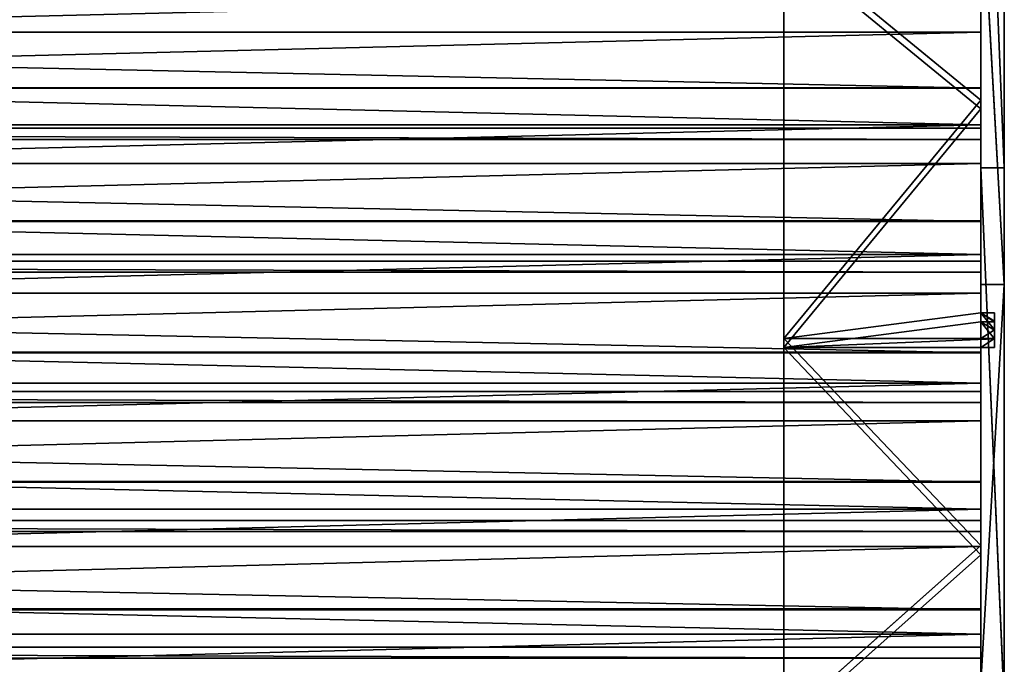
# Model space of a CAD drawing. Extents: x 0 to 1378, y -270 to 1675.
# Tile 55 of 60: x 1128 to 1378, y 1359 to 1523. Entities that reach past the tile are written whole.
import ezdxf

# ---------------------------------------------------------------- set-up
doc = ezdxf.new("R2010")
doc.units = 0
doc.header["$LTSCALE"] = 25.4
doc.layers.get('0').update_dxf_attribs({"color": 13, "linetype": 'CONTINUOUS'})
doc.layers.add('STEEL', color=21, linetype='CONTINUOUS')
doc.layers.add('WOOD', color=220, linetype='CONTINUOUS')

# ---------------------------------------------------------------- blocks, each defined once
blk = doc.blocks.new('LTR020_01_01_L')
at = {"color": 0}
for p, q in [((-533.73, 31.02), (-634.88, -92.53)), ((-634.88, -92.53, -6), (-533.73, 31.02, -6)), ((-533.73, 31.02, -6), (-634.88, -92.53)), ((-533.73, 31.02), (-634.88, -92.53)), ((-533.73, 31.02, -6), (-634.88, -92.53)), ((-634.88, -92.53, -6), (-533.73, 31.02, -6)), ((-664.55, -216.05), (-528.49, -57.18)), ((-528.49, -57.18, -6), (-664.55, -216.05, -6)), ((-664.55, -216.05, -6), (-528.49, -57.18)), ((-664.55, -216.05), (-528.49, -57.18)), ((-664.55, -216.05, -6), (-528.49, -57.18)), ((-528.49, -57.18, -6), (-664.55, -216.05, -6)), ((-634.88, -92.53), (-740.85, -211.98)), ((-740.85, -211.98, -6), (-634.88, -92.53, -6)), ((-740.85, -211.98, -6), (-634.88, -92.53, -6)), ((-740.85, -211.98, -6), (-634.88, -92.53)), ((-634.88, -92.53), (-740.85, -211.98)), ((-740.85, -211.98, -6), (-634.88, -92.53)), ((-634.88, -92.53, -6), (-634.88, -92.53)), ((-634.88, -92.53, -6), (-634.88, -92.53)), ((-808.56, -367.75), (-664.55, -216.05)), ((-664.55, -216.05, -6), (-808.56, -367.75, -6)), ((-808.56, -367.75, -6), (-664.55, -216.05)), ((-808.56, -367.75), (-664.55, -216.05)), ((-808.56, -367.75, -6), (-664.55, -216.05)), ((-664.55, -216.05, -6), (-808.56, -367.75, -6)), ((-664.55, -216.05, -6), (-664.55, -216.05)), ((-664.55, -216.05, -6), (-664.55, -216.05))]:
    blk.add_line(p, q, dxfattribs=at)
at = {"color": 253}
mesh = blk.add_polyface(dxfattribs=at)
corners = [(-356.82, 126.24), (-363.41, 202.97), (-366.76, 126.82), (-362.69, 198.49), (-360.99, 194.29), (-358.39, 190.57), (-355.02, 187.53), (-351.05, 185.32), (-144.32, 95.76), (-346.7, 184.05), (-137.42, 154.03), (69.52, 76.84), (73.18, 135.4), (284.07, 69.54), (284.48, 128.21), (498.7, 73.87), (495.86, 132.48), (706.7, 148.2), (712.78, 89.83), (711.63, 149.35), (716.1, 151.74), (732.51, 94.55), (719.81, 155.18), (722.52, 159.47), (724.04, 164.3), (724.28, 169.36), (-854.31, -335.56), (-853.88, -331.01), (-854.36, -333.26), (-853.74, -337.78), (-852.9, -328.93), (-852.68, -339.82), (-851.48, -327.13), (-851.17, -341.56), (-740.85, -211.98), (-822.41, -368.04), (-820.34, -369.51), (-817.96, -370.4), (-815.43, -370.68), (-812.91, -370.3), (-810.58, -369.3), (-808.56, -367.75), (-664.55, -216.05), (-634.88, -92.53), (-528.49, -57.18), (-533.73, 31.02), (-485.6, 99.32), (-400.74, 108.45), (-444.85, 172.26), (-411.93, 249.06), (-387.2, 328.87), (-394.01, 115.79), (-385.82, 121.47), (-380.51, 346.75), (-376.59, 125.21), (-370.07, 362.73), (-356.38, 376.03), (-363.1, 207.5), (-354.42, 245.66), (-340.12, 386.03), (-342.46, 282.91), (-327.3, 318.99), (-322.07, 392.22), (-324.12, 324.12), (-319.88, 328.41), (-303.1, 394.32), (-314.78, 331.64), (-309.09, 333.64), (-303.1, 334.32), (645.33, 394.32), (645.33, 334.32), (663.42, 392.24), (649.8, 333.81), (654.04, 332.29), (657.83, 329.85), (660.97, 326.61), (663.28, 322.75), (684.65, 273.84), (680.57, 386.11), (695.89, 376.24), (704.63, 224.35), (708.56, 363.15), (723.21, 174.31), (717.93, 347.53), (739.97, 297.08), (750.41, 104.11), (760.58, 246.02), (765.32, 117.87), (779.75, 194.41), (776.26, 134.96), (782.53, 154.26), (783.72, 174.51)]
mesh.append_faces([[corners[k] for k in face] for face in [(26, 27, 28), (88, 90, 91)]], dxfattribs={"vtx0": -1, "color": 253})
mesh.append_faces([[corners[k] for k in face] for face in [(0, 1, 2), (1, 0, 3), (3, 0, 4), (4, 0, 5), (5, 0, 6), (6, 0, 7), (7, 8, 9), (9, 8, 10), (10, 11, 12), (12, 13, 14), (14, 15, 16), (16, 15, 17), (17, 18, 19), (19, 18, 20), (20, 21, 22), (22, 21, 23), (23, 21, 24), (24, 21, 25), (27, 29, 30), (30, 31, 32), (32, 33, 34), (34, 42, 43), (43, 44, 45), (45, 44, 46), (46, 47, 48), (48, 47, 49), (49, 47, 50), (50, 52, 53), (53, 54, 55), (55, 2, 56), (56, 58, 59), (59, 61, 62), (62, 64, 65), (65, 68, 69), (69, 70, 71), (71, 77, 78), (78, 77, 79), (79, 80, 81), (81, 82, 83), (83, 82, 84), (84, 85, 86), (86, 87, 88)]], dxfattribs={"vtx0": -1, "vtx1": -1, "color": 253})
mesh.append_faces([[corners[k] for k in face] for face in [(56, 2, 1), (84, 25, 21)]], dxfattribs={"vtx0": -1, "vtx1": -1, "vtx2": -1, "color": 253})
mesh.append_faces([[corners[k] for k in face] for face in [(7, 0, 8), (10, 8, 11), (12, 11, 13), (14, 13, 15), (17, 15, 18), (20, 18, 21), (27, 26, 29), (30, 29, 31), (32, 31, 33), (34, 33, 35), (34, 35, 36), (34, 36, 37), (34, 37, 38), (34, 38, 39), (34, 39, 40), (34, 40, 41), (34, 41, 42), (43, 42, 44), (46, 44, 47), (50, 47, 51), (50, 51, 52), (53, 52, 54), (55, 54, 2), (56, 1, 57), (56, 57, 58), (59, 58, 60), (59, 60, 61), (62, 61, 63), (62, 63, 64), (65, 64, 66), (65, 66, 67), (65, 67, 68), (69, 68, 70), (71, 70, 72), (71, 72, 73), (71, 73, 74), (71, 74, 75), (71, 75, 76), (71, 76, 77), (79, 77, 80), (81, 80, 82), (84, 82, 25), (84, 21, 85), (86, 85, 87), (88, 87, 89), (88, 89, 90)]], dxfattribs={"vtx0": -1, "vtx2": -1, "color": 253})
mesh = blk.add_polyface(dxfattribs=at)
corners = [(-853.88, -331.01, -6), (-854.31, -335.56, -6), (-854.36, -333.26, -6), (-853.74, -337.78, -6), (-852.9, -328.93, -6), (-852.68, -339.82, -6), (-851.48, -327.13, -6), (-851.17, -341.56, -6), (-740.85, -211.98, -6), (-822.41, -368.04, -6), (-820.34, -369.51, -6), (-817.96, -370.4, -6), (-815.43, -370.68, -6), (-812.91, -370.3, -6), (-810.58, -369.3, -6), (-808.56, -367.75, -6), (-664.55, -216.05, -6), (-634.88, -92.53, -6), (-528.49, -57.18, -6), (-533.73, 31.02, -6), (-485.6, 99.32, -6), (-400.74, 108.45, -6), (-444.85, 172.26, -6), (-411.93, 249.06, -6), (-387.2, 328.87, -6), (-394.01, 115.79, -6), (-385.82, 121.47, -6), (-380.51, 346.75, -6), (-376.59, 125.21, -6), (-370.07, 362.73, -6), (-366.76, 126.82, -6), (-356.38, 376.03, -6), (-363.41, 202.97, -6), (-363.1, 207.5, -6), (-354.42, 245.66, -6), (-340.12, 386.03, -6), (-342.46, 282.91, -6), (-327.3, 318.99, -6), (-322.07, 392.22, -6), (-324.12, 324.12, -6), (-319.88, 328.41, -6), (-303.1, 394.32, -6), (-314.78, 331.64, -6), (-309.09, 333.64, -6), (-303.1, 334.32, -6), (645.33, 394.32, -6), (645.33, 334.32, -6), (663.42, 392.24, -6), (649.8, 333.81, -6), (654.04, 332.29, -6), (657.83, 329.85, -6), (660.97, 326.61, -6), (663.28, 322.75, -6), (684.65, 273.84, -6), (680.57, 386.11, -6), (695.89, 376.24, -6), (704.63, 224.35, -6), (708.56, 363.15, -6), (723.21, 174.31, -6), (717.93, 347.53, -6), (739.97, 297.08, -6), (724.28, 169.36, -6), (732.51, 94.55, -6), (750.41, 104.11, -6), (760.58, 246.02, -6), (765.32, 117.87, -6), (779.75, 194.41, -6), (776.26, 134.96, -6), (782.53, 154.26, -6), (783.72, 174.51, -6), (-356.82, 126.24, -6), (-362.69, 198.49, -6), (-360.99, 194.29, -6), (-358.39, 190.57, -6), (-355.02, 187.53, -6), (-351.05, 185.32, -6), (-144.32, 95.76, -6), (-346.7, 184.05, -6), (-137.42, 154.03, -6), (69.52, 76.84, -6), (73.18, 135.4, -6), (284.07, 69.54, -6), (284.48, 128.21, -6), (498.7, 73.87, -6), (495.86, 132.48, -6), (706.7, 148.2, -6), (712.78, 89.83, -6), (711.63, 149.35, -6), (716.1, 151.74, -6), (719.81, 155.18, -6), (722.52, 159.47, -6), (724.04, 164.3, -6)]
mesh.append_faces([[corners[k] for k in face] for face in [(0, 1, 2), (68, 66, 69)]], dxfattribs={"vtx0": -1, "color": 253})
mesh.append_faces([[corners[k] for k in face] for face in [(1, 0, 3), (3, 4, 5), (5, 6, 7), (7, 8, 9), (9, 8, 10), (10, 8, 11), (11, 8, 12), (12, 8, 13), (13, 8, 14), (14, 8, 15), (15, 8, 16), (16, 17, 18), (18, 20, 21), (21, 24, 25), (25, 24, 26), (26, 27, 28), (28, 29, 30), (32, 31, 33), (33, 31, 34), (34, 35, 36), (36, 35, 37), (37, 38, 39), (39, 38, 40), (40, 41, 42), (42, 41, 43), (43, 41, 44), (44, 45, 46), (46, 47, 48), (48, 47, 49), (49, 47, 50), (50, 47, 51), (51, 47, 52), (52, 47, 53), (53, 55, 56), (56, 57, 58), (58, 60, 61), (62, 60, 63), (63, 64, 65), (65, 66, 67), (67, 66, 68), (70, 75, 76), (76, 78, 79), (79, 80, 81), (81, 82, 83), (83, 85, 86), (86, 88, 62)]], dxfattribs={"vtx0": -1, "vtx1": -1, "color": 253})
mesh.append_faces([[corners[k] for k in face] for face in [(30, 31, 32), (61, 60, 62)]], dxfattribs={"vtx0": -1, "vtx1": -1, "vtx2": -1, "color": 253})
mesh.append_faces([[corners[k] for k in face] for face in [(3, 0, 4), (5, 4, 6), (7, 6, 8), (16, 8, 17), (18, 17, 19), (18, 19, 20), (21, 20, 22), (21, 22, 23), (21, 23, 24), (26, 24, 27), (28, 27, 29), (30, 29, 31), (34, 31, 35), (37, 35, 38), (40, 38, 41), (44, 41, 45), (46, 45, 47), (53, 47, 54), (53, 54, 55), (56, 55, 57), (58, 57, 59), (58, 59, 60), (63, 60, 64), (65, 64, 66), (32, 70, 30), (70, 32, 71), (70, 71, 72), (70, 72, 73), (70, 73, 74), (70, 74, 75), (76, 75, 77), (76, 77, 78), (79, 78, 80), (81, 80, 82), (83, 82, 84), (83, 84, 85), (86, 85, 87), (86, 87, 88), (62, 88, 89), (62, 89, 90), (62, 90, 91), (62, 91, 61)]], dxfattribs={"vtx0": -1, "vtx2": -1, "color": 253})
mesh = blk.add_polyface(dxfattribs=at)
corners = [(-533.73, 31.02, -6), (-634.88, -92.53), (-533.73, 31.02)]
mesh.append_faces([[corners[k] for k in face] for face in [(0, 1, 2)]], dxfattribs={"color": 253})
mesh = blk.add_polyface(dxfattribs=at)
corners = [(-533.73, 31.02, -6), (-634.88, -92.53, -6), (-634.88, -92.53)]
mesh.append_faces([[corners[k] for k in face] for face in [(0, 1, 2)]], dxfattribs={"color": 253})
mesh = blk.add_polyface(dxfattribs=at)
corners = [(-528.49, -57.18), (-664.55, -216.05), (-664.55, -216.05, -6)]
mesh.append_faces([[corners[k] for k in face] for face in [(0, 1, 2)]], dxfattribs={"color": 253})
mesh = blk.add_polyface(dxfattribs=at)
corners = [(-528.49, -57.18), (-664.55, -216.05, -6), (-528.49, -57.18, -6)]
mesh.append_faces([[corners[k] for k in face] for face in [(0, 1, 2)]], dxfattribs={"color": 253})
mesh = blk.add_polyface(dxfattribs=at)
corners = [(-634.88, -92.53, -6), (-740.85, -211.98, -6), (-634.88, -92.53)]
mesh.append_faces([[corners[k] for k in face] for face in [(0, 1, 2)]], dxfattribs={"color": 253})
mesh = blk.add_polyface(dxfattribs=at)
corners = [(-634.88, -92.53), (-740.85, -211.98, -6), (-740.85, -211.98)]
mesh.append_faces([[corners[k] for k in face] for face in [(0, 1, 2)]], dxfattribs={"color": 253})
mesh = blk.add_polyface(dxfattribs=at)
corners = [(-664.55, -216.05), (-808.56, -367.75), (-808.56, -367.75, -6)]
mesh.append_faces([[corners[k] for k in face] for face in [(0, 1, 2)]], dxfattribs={"color": 253})
mesh = blk.add_polyface(dxfattribs=at)
corners = [(-664.55, -216.05), (-808.56, -367.75, -6), (-664.55, -216.05, -6)]
mesh.append_faces([[corners[k] for k in face] for face in [(0, 1, 2)]], dxfattribs={"color": 253})
blk = doc.blocks.new('LTR020_01_04_L')
at = {"color": 0}
for p, q in [((-59.76, -61.25), (-8.42, 2.69)), ((-59.76, -61.25), (-8.42, 2.69)), ((-6.06, 0.84), (-57.44, -63.15)), ((-6.06, 0.84), (-57.44, -63.15)), ((-15.24, -5.95, -50), (-112.4, -124.13, -50)), ((-15.24, -5.95, -50), (-112.4, -124.13, -50)), ((-59.76, -61.25), (-15.24, -5.95, -50)), ((-59.76, -61.25), (-15.24, -5.95, -50)), ((-110.12, -126.08, -50), (-12.88, -7.82, -50)), ((-110.12, -126.08, -50), (-12.88, -7.82, -50)), ((-12.88, -7.82, -50), (-57.44, -63.15)), ((-12.88, -7.82, -50), (-57.44, -63.15)), ((-112.4, -124.13), (-59.76, -61.25)), ((-59.76, -61.25), (-112.4, -124.13, -50)), ((-59.76, -61.25), (-112.4, -124.13, -50)), ((-112.4, -124.13), (-59.76, -61.25)), ((-57.44, -63.15), (-110.12, -126.08, -50)), ((-57.44, -63.15), (-110.12, -126.08, -50)), ((-57.44, -63.15), (-110.12, -126.08)), ((-57.44, -63.15), (-110.12, -126.08)), ((-112.4, -124.13, -50), (-213.95, -238.55, -50)), ((-112.4, -124.13, -50), (-213.95, -238.55, -50)), ((-172.95, -193.4), (-112.4, -124.13, -50)), ((-172.95, -193.4), (-112.4, -124.13, -50)), ((-118.9, -131.72), (-112.4, -124.13, -50)), ((-118.9, -131.72), (-112.4, -124.13, -50)), ((-118.9, -131.72), (-112.4, -124.13)), ((-118.9, -131.72), (-112.4, -124.13)), ((-114.56, -126.66, 3.5), (-112.4, -124.13)), ((-114.56, -126.66, 3.5), (-112.4, -124.13)), ((-112.4, -124.13), (-112.4, -124.13, -50)), ((-112.4, -124.13, 3.5), (-112.4, -124.13)), ((-112.4, -124.13), (-112.4, -124.13, -50)), ((-112.4, -124.13), (-110.12, -126.08)), ((-112.4, -124.13), (-110.12, -126.08)), ((-112.4, -124.13, 3.5), (-112.4, -124.13)), ((-211.75, -240.59, -50), (-110.12, -126.08, -50)), ((-211.75, -240.59, -50), (-110.12, -126.08, -50)), ((-110.12, -126.08, -50), (-170.71, -195.4)), ((-110.12, -126.08, -50), (-170.71, -195.4)), ((-118.9, -131.72), (-114.56, -126.66, 3.5)), ((-118.9, -131.72), (-114.56, -126.66, 3.5)), ((-116.62, -133.68), (-110.12, -126.08, -50)), ((-116.62, -133.68), (-110.12, -126.08, -50)), ((-112.28, -128.61, 3.5), (-110.12, -126.08, -50)), ((-112.28, -128.61, 3.5), (-110.12, -126.08, -50)), ((-110.12, -126.08), (-110.12, -126.08, -50)), ((-110.12, -126.08, 3.5), (-110.12, -126.08, -50)), ((-110.12, -126.08), (-110.12, -126.08, 3.5)), ((-116.73, -129.19, 3.5), (-118.9, -131.72)), ((-116.73, -129.19, 3.5), (-118.9, -131.72)), ((-112.28, -128.61, 3.5), (-116.62, -133.68)), ((-112.28, -128.61, 3.5), (-116.62, -133.68)), ((-172.95, -193.4), (-118.9, -131.72)), ((-172.95, -193.4), (-118.9, -131.72)), ((-118.9, -131.72), (-118.9, -131.72, 3.5)), ((-116.62, -133.68), (-118.9, -131.72)), ((-116.62, -133.68), (-118.9, -131.72)), ((-118.9, -131.72), (-118.9, -131.72, 3.5)), ((-114.45, -131.15, 3.5), (-116.62, -133.68)), ((-114.45, -131.15, 3.5), (-116.62, -133.68)), ((-116.62, -133.68), (-170.71, -195.4)), ((-116.62, -133.68), (-170.71, -195.4)), ((-116.62, -133.68, 3.5), (-116.62, -133.68)), ((-116.62, -133.68, 3.5), (-116.62, -133.68)), ((-228.24, -253.96), (-172.95, -193.4)), ((-228.24, -253.96), (-172.95, -193.4)), ((-172.95, -193.4), (-213.95, -238.55, -50)), ((-172.95, -193.4), (-213.95, -238.55, -50)), ((-170.71, -195.4), (-226.04, -256.01)), ((-170.71, -195.4), (-226.04, -256.01)), ((-170.71, -195.4), (-211.75, -240.59, -50)), ((-170.71, -195.4), (-211.75, -240.59, -50))]:
    blk.add_line(p, q, dxfattribs=at)
at = {"color": 253}
mesh = blk.add_polyface(dxfattribs=at)
corners = [(-213.95, -238.55, -50), (-317.64, -351.17, -50), (-319.76, -349.05, -50), (-211.75, -240.59, -50), (-112.4, -124.13, -50), (-110.12, -126.08, -50), (-15.24, -5.95, -50), (-12.88, -7.82, -50), (77.39, 115.81, -50), (79.81, 114.04, -50)]
mesh.append_faces([[corners[k] for k in face] for face in [(0, 1, 2), (7, 8, 9)]], dxfattribs={"vtx0": -1, "color": 253})
mesh.append_faces([[corners[k] for k in face] for face in [(1, 0, 3), (3, 4, 5), (5, 6, 7)]], dxfattribs={"vtx0": -1, "vtx1": -1, "color": 253})
mesh.append_faces([[corners[k] for k in face] for face in [(3, 0, 4), (5, 4, 6), (7, 6, 8)]], dxfattribs={"vtx0": -1, "vtx2": -1, "color": 253})
mesh = blk.add_polyface(dxfattribs=at)
corners = [(-110.12, -126.08), (-59.76, -61.25), (-112.4, -124.13), (-57.44, -63.15), (-8.42, 2.69), (-6.06, 0.84), (41.63, 67.66), (44.02, 65.85)]
mesh.append_faces([[corners[k] for k in face] for face in [(0, 1, 2), (6, 5, 7)]], dxfattribs={"vtx0": -1, "color": 253})
mesh.append_faces([[corners[k] for k in face] for face in [(1, 3, 4), (4, 5, 6)]], dxfattribs={"vtx0": -1, "vtx1": -1, "color": 253})
mesh.append_faces([[corners[k] for k in face] for face in [(1, 0, 3), (4, 3, 5)]], dxfattribs={"vtx0": -1, "vtx2": -1, "color": 253})
mesh = blk.add_polyface(dxfattribs=at)
corners = [(-8.42, 2.69), (-15.24, -5.95, -50), (-59.76, -61.25)]
mesh.append_faces([[corners[k] for k in face] for face in [(0, 1, 2)]], dxfattribs={"color": 253})
mesh = blk.add_polyface(dxfattribs=at)
corners = [(-6.06, 0.84), (-57.44, -63.15), (-12.88, -7.82, -50)]
mesh.append_faces([[corners[k] for k in face] for face in [(0, 1, 2)]], dxfattribs={"color": 253})
mesh = blk.add_polyface(dxfattribs=at)
corners = [(-15.24, -5.95, -50), (-112.4, -124.13, -50), (-59.76, -61.25)]
mesh.append_faces([[corners[k] for k in face] for face in [(0, 1, 2)]], dxfattribs={"color": 253})
mesh = blk.add_polyface(dxfattribs=at)
corners = [(-12.88, -7.82, -50), (-57.44, -63.15), (-110.12, -126.08, -50)]
mesh.append_faces([[corners[k] for k in face] for face in [(0, 1, 2)]], dxfattribs={"color": 253})
mesh = blk.add_polyface(dxfattribs=at)
corners = [(-59.76, -61.25), (-112.4, -124.13, -50), (-112.4, -124.13)]
mesh.append_faces([[corners[k] for k in face] for face in [(0, 1, 2)]], dxfattribs={"color": 253})
mesh = blk.add_polyface(dxfattribs=at)
corners = [(-57.44, -63.15), (-110.12, -126.08), (-110.12, -126.08, -50)]
mesh.append_faces([[corners[k] for k in face] for face in [(0, 1, 2)]], dxfattribs={"color": 253})
mesh = blk.add_polyface(dxfattribs=at)
corners = [(-112.4, -124.13, -50), (-213.95, -238.55, -50), (-172.95, -193.4)]
mesh.append_faces([[corners[k] for k in face] for face in [(0, 1, 2)]], dxfattribs={"color": 253})
mesh = blk.add_polyface(dxfattribs=at)
corners = [(-112.4, -124.13, -50), (-172.95, -193.4), (-118.9, -131.72)]
mesh.append_faces([[corners[k] for k in face] for face in [(0, 1, 2)]], dxfattribs={"color": 253})
mesh = blk.add_polyface(dxfattribs=at)
corners = [(-112.4, -124.13, -50), (-118.9, -131.72), (-112.4, -124.13)]
mesh.append_faces([[corners[k] for k in face] for face in [(0, 1, 2)]], dxfattribs={"color": 253})
mesh = blk.add_polyface(dxfattribs=at)
corners = [(-112.4, -124.13), (-118.9, -131.72), (-114.56, -126.66, 3.5)]
mesh.append_faces([[corners[k] for k in face] for face in [(0, 1, 2)]], dxfattribs={"color": 253})
mesh = blk.add_polyface(dxfattribs=at)
corners = [(-112.4, -124.13), (-114.56, -126.66, 3.5), (-112.4, -124.13, 3.5)]
mesh.append_faces([[corners[k] for k in face] for face in [(0, 1, 2)]], dxfattribs={"color": 253})
mesh = blk.add_polyface(dxfattribs=at)
corners = [(-112.4, -124.13, 3.5), (-110.12, -126.08), (-112.4, -124.13), (-110.12, -126.08, 3.5)]
mesh.append_faces([[corners[k] for k in face] for face in [(0, 1, 2), (1, 0, 3)]], dxfattribs={"vtx0": -1, "color": 253})
mesh = blk.add_polyface(dxfattribs=at)
corners = [(-110.12, -126.08, -50), (-170.71, -195.4), (-211.75, -240.59, -50)]
mesh.append_faces([[corners[k] for k in face] for face in [(0, 1, 2)]], dxfattribs={"color": 253})
mesh = blk.add_polyface(dxfattribs=at)
corners = [(-110.12, -126.08, -50), (-116.62, -133.68), (-170.71, -195.4)]
mesh.append_faces([[corners[k] for k in face] for face in [(0, 1, 2)]], dxfattribs={"color": 253})
mesh = blk.add_polyface(dxfattribs=at)
corners = [(-114.56, -126.66, 3.5), (-118.9, -131.72), (-116.73, -129.19, 3.5)]
mesh.append_faces([[corners[k] for k in face] for face in [(0, 1, 2)]], dxfattribs={"color": 253})
mesh = blk.add_polyface(dxfattribs=at)
corners = [(-110.12, -126.08, -50), (-112.28, -128.61, 3.5), (-116.62, -133.68)]
mesh.append_faces([[corners[k] for k in face] for face in [(0, 1, 2)]], dxfattribs={"color": 253})
mesh = blk.add_polyface(dxfattribs=at)
corners = [(-110.12, -126.08, 3.5), (-112.28, -128.61, 3.5), (-110.12, -126.08, -50)]
mesh.append_faces([[corners[k] for k in face] for face in [(0, 1, 2)]], dxfattribs={"color": 253})
mesh = blk.add_polyface(dxfattribs=at)
corners = [(-116.73, -129.19, 3.5), (-118.9, -131.72), (-118.9, -131.72, 3.5)]
mesh.append_faces([[corners[k] for k in face] for face in [(0, 1, 2)]], dxfattribs={"color": 253})
mesh = blk.add_polyface(dxfattribs=at)
corners = [(-112.28, -128.61, 3.5), (-114.45, -131.15, 3.5), (-116.62, -133.68)]
mesh.append_faces([[corners[k] for k in face] for face in [(0, 1, 2)]], dxfattribs={"color": 253})
mesh = blk.add_polyface(dxfattribs=at)
corners = [(-282.58, -315.48), (-228.24, -253.96), (-284.74, -313.39), (-226.04, -256.01), (-172.95, -193.4), (-170.71, -195.4), (-118.9, -131.72), (-116.62, -133.68)]
mesh.append_faces([[corners[k] for k in face] for face in [(0, 1, 2), (6, 5, 7)]], dxfattribs={"vtx0": -1, "color": 253})
mesh.append_faces([[corners[k] for k in face] for face in [(1, 3, 4), (4, 5, 6)]], dxfattribs={"vtx0": -1, "vtx1": -1, "color": 253})
mesh.append_faces([[corners[k] for k in face] for face in [(1, 0, 3), (4, 3, 5)]], dxfattribs={"vtx0": -1, "vtx2": -1, "color": 253})
mesh = blk.add_polyface(dxfattribs=at)
corners = [(-116.62, -133.68, 3.5), (-118.9, -131.72), (-116.62, -133.68), (-118.9, -131.72, 3.5)]
mesh.append_faces([[corners[k] for k in face] for face in [(0, 1, 2), (1, 0, 3)]], dxfattribs={"vtx0": -1, "color": 253})
mesh = blk.add_polyface(dxfattribs=at)
corners = [(-114.45, -131.15, 3.5), (-116.62, -133.68, 3.5), (-116.62, -133.68)]
mesh.append_faces([[corners[k] for k in face] for face in [(0, 1, 2)]], dxfattribs={"color": 253})
mesh = blk.add_polyface(dxfattribs=at)
corners = [(-172.95, -193.4), (-213.95, -238.55, -50), (-228.24, -253.96)]
mesh.append_faces([[corners[k] for k in face] for face in [(0, 1, 2)]], dxfattribs={"color": 253})
mesh = blk.add_polyface(dxfattribs=at)
corners = [(-170.71, -195.4), (-226.04, -256.01), (-211.75, -240.59, -50)]
mesh.append_faces([[corners[k] for k in face] for face in [(0, 1, 2)]], dxfattribs={"color": 253})
blk = doc.blocks.new('LTR020_01_L')
at = {"color": 0, "extrusion": (1, 1.23818e-13, -2.22045e-16)}
for name, p, rotation in [('LTR020_01_01_L', (1091.29, -1450.55, 1138.95), 180.0000000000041), ('LTR020_01_04_L', (1600.09, -1464.29, 1132.95), 179.9999999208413)]:
    blk.add_blockref(name, p, dxfattribs=dict(at, rotation=rotation))
blk = doc.blocks.new('LTR020_02')
at = {"color": 0}
for p, q in [((2, 35, 988), (0, 33, 988)), ((2, 35, 988), (0, 33, 988)), ((0, 0, 988), (0, 33, 988)), ((0, 33, 988), (0, 33)), ((0, 0, 988), (0, 33, 988)), ((0, 33, 988), (0, 33)), ((2, 35), (2, 35, 988)), ((2, 35, 988), (33, 35, 988)), ((2, 35, 988), (33, 35, 988)), ((2, 35), (2, 35, 988)), ((33, 35, 988), (33, 35)), ((35, 33, 988), (33, 35, 988)), ((35, 33, 988), (33, 35, 988)), ((33, 35, 988), (33, 35)), ((35, 33), (35, 33, 988)), ((35, 33, 988), (35, 0, 988)), ((35, 33, 988), (35, 0, 988)), ((35, 33), (35, 33, 988)), ((35, 0, 988), (0, 0, 988)), ((0, 0, 988), (0, 0)), ((0, 0, 988), (0, 0)), ((35, 0, 988), (0, 0, 988)), ((35, 0), (35, 0, 988)), ((35, 0), (35, 0, 988))]:
    blk.add_line(p, q, dxfattribs=at)
at = {"color": 253}
mesh = blk.add_polyface(dxfattribs=at)
corners = [(35, 0, 988), (0, 33, 988), (0, 0, 988), (2, 35, 988), (33, 35, 988), (35, 33, 988)]
mesh.append_faces([[corners[k] for k in face] for face in [(0, 1, 2), (4, 0, 5)]], dxfattribs={"vtx0": -1, "color": 253})
mesh.append_faces([[corners[k] for k in face] for face in [(1, 0, 3), (3, 0, 4)]], dxfattribs={"vtx0": -1, "vtx1": -1, "color": 253})
mesh = blk.add_polyface(dxfattribs=at)
corners = [(0, 33, 988), (2, 35), (0, 33), (2, 35, 988)]
mesh.append_faces([[corners[k] for k in face] for face in [(0, 1, 2), (1, 0, 3)]], dxfattribs={"vtx0": -1, "color": 253})
mesh = blk.add_polyface(dxfattribs=at)
corners = [(0, 0, 988), (0, 33), (0, 0), (0, 33, 988)]
mesh.append_faces([[corners[k] for k in face] for face in [(0, 1, 2), (1, 0, 3)]], dxfattribs={"vtx0": -1, "color": 253})
mesh = blk.add_polyface(dxfattribs=at)
corners = [(2, 35, 988), (33, 35), (2, 35), (33, 35, 988)]
mesh.append_faces([[corners[k] for k in face] for face in [(0, 1, 2), (1, 0, 3)]], dxfattribs={"vtx0": -1, "color": 253})
mesh = blk.add_polyface(dxfattribs=at)
corners = [(33, 35, 988), (35, 33), (33, 35), (35, 33, 988)]
mesh.append_faces([[corners[k] for k in face] for face in [(0, 1, 2), (1, 0, 3)]], dxfattribs={"vtx0": -1, "color": 253})
mesh = blk.add_polyface(dxfattribs=at)
corners = [(35, 33), (35, 0, 988), (35, 0), (35, 33, 988)]
mesh.append_faces([[corners[k] for k in face] for face in [(0, 1, 2), (1, 0, 3)]], dxfattribs={"vtx0": -1, "color": 253})
mesh = blk.add_polyface(dxfattribs=at)
corners = [(35, 0), (0, 0, 988), (0, 0), (35, 0, 988)]
mesh.append_faces([[corners[k] for k in face] for face in [(0, 1, 2), (1, 0, 3)]], dxfattribs={"vtx0": -1, "color": 253})

msp = doc.modelspace()

# ---------------------------------------------------------------- block references
at = {"layer": 'STEEL', "color": 0}
msp.add_blockref('LTR020_01_L', (239.08, -270.34, 3846.22), dxfattribs=at)
at = {"layer": 'WOOD', "color": 0, "extrusion": (1, 1.25219e-13, 1.53363e-15), "rotation": 47.07014531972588}
msp.add_blockref('LTR020_02', (1529.94, 2610.14, 384.03), dxfattribs=at)
at = {"layer": 'WOOD', "color": 0, "extrusion": (1, 1.24997e-13, 1.55117e-15), "rotation": 47.77734020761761}
msp.add_blockref('LTR020_02', (1496.43, 2573.03, 384.03), dxfattribs=at)
at = {"layer": 'WOOD', "color": 0, "extrusion": (1, 1.25802e-13, -1.04673e-15), "rotation": 48.73205542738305}
msp.add_blockref('LTR020_02', (1463.49, 2535.41, 384.03), dxfattribs=at)
at = {"layer": 'WOOD', "color": 0, "extrusion": (1, 1.249e-13, 1.58566e-15), "rotation": 49.19174619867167}
msp.add_blockref('LTR020_02', (1430.79, 2497.58, 384.03), dxfattribs=at)
at = {"layer": 'WOOD', "color": 0, "extrusion": (1, 1.25802e-13, -9.91485e-16), "rotation": 50.14646141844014}
msp.add_blockref('LTR020_02', (1398.8, 2459.16, 384.03), dxfattribs=at)
at = {"layer": 'WOOD', "color": 0, "extrusion": (1, 1.249e-13, 1.61903e-15), "rotation": 50.60615182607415}
msp.add_blockref('LTR020_02', (1367.04, 2420.54, 384.03), dxfattribs=at)

doc.saveas('drawing.dxf')
